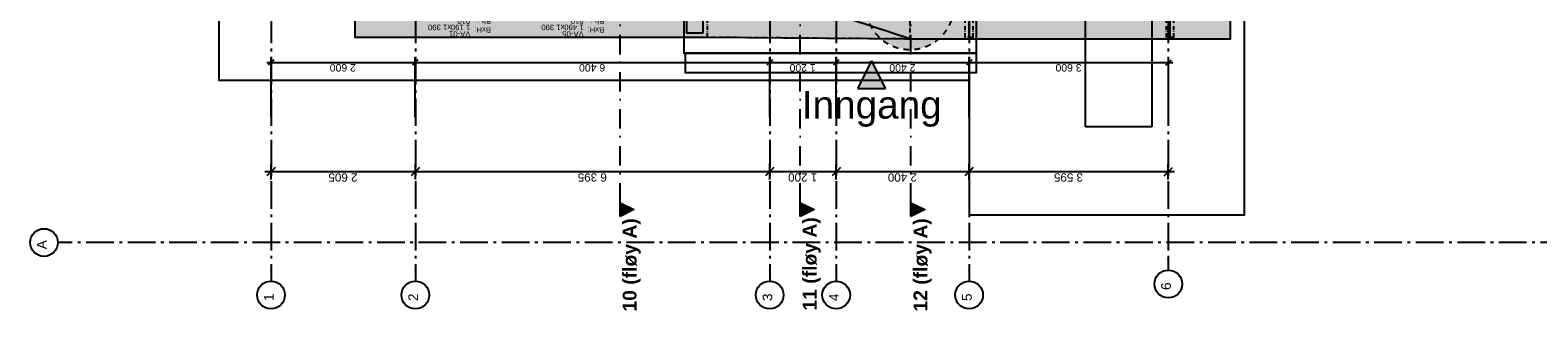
# Model space of a CAD drawing. Header units: millimetres. Extents: x -173281 to 144469, y -85977 to 83288.
# Tile 3 of 256: x -82021 to -54808, y -51094 to -46031. Entities that reach past the tile are written whole.
import ezdxf
from ezdxf.enums import TextEntityAlignment as Align

# ---------------------------------------------------------------- set-up
doc = ezdxf.new("R2010")
doc.units = ezdxf.units.MM
doc.header["$LTSCALE"] = 0.5
doc.header["$MEASUREMENT"] = 0
for name, pattern in [('Akselinje', [1500, 1000, -200, 100, -200]), ('Over snittplan', [260, 150, -50, 10, -50]), ('PLINE', [0]), ('Prikk & stiplet', [1340.555525, 705.555534, -352.777767, 0, -282.222223]), ('Stipling', [400, 200, -200])]:
    doc.linetypes.add(name, pattern=pattern)
for name, color, linetype in [('216- Direkte fundamentering(Nye konstruksjoner)', 7, 'Continuous'), ('223- Bjelker', 7, 'Continuous'), ('244- Vinduer_ dører_ foldevegger(Nye konstruksjoner)', 7, 'Continuous'), ('252- Gulv på grunn_ bunnplate(Nye konstruksjoner)', 7, 'Continuous'), ('256- Faste himlinger og overflatebehandling(Nye konstruksjoner)', 7, 'Continuous'), ('279- Annet fast inventar(Nye konstruksjoner)', 7, 'Continuous'), ('283- Ramper(Nye konstruksjoner)', 7, 'Continuous'), ('82-- Modullinjer', 7, 'Continuous'), ('832- Tekst bygning(Nye konstruksjoner)', 7, 'Continuous'), ('842-M___1_50 Målsetting bygning(Nye konstruksjoner)', 7, 'Continuous'), ('852- Snittmarkør', 7, 'Continuous'), ('852- Teknisk_symbolsk informasjon_ bygning(Nye konstruksjoner)', 7, 'Continuous'), ('tiltaksgrense', 7, 'Continuous')]:
    doc.layers.add(name, color=color, linetype=linetype)
doc.layers.add('234- Vinduer_ dører_ porter(Nye konstruksjoner)', color=7, linetype='Continuous', lineweight=0)
doc.styles.add('GENERATED_STYLE_1', font='arial.ttf')
doc.styles.add('GENERATED_STYLE_2', font='arial.ttf')
doc.linetypes.add('Tiltaksgrense', pattern='A,0,[6,A-2607.111 Plan 1. etasje1.Shx,S=4.761905,R=0,X=0,Y=0],-1200,0', length=1200)
doc.dimstyles.new('GENERATED_STYLE__2', dxfattribs={"dimtxt": 150, "dimasz": 142.5, "dimexe": 0.18, "dimexo": 0.0625, "dimgap": 0, "dimtad": 1, "dimdec": 0, "dimzin": 0, "dimdsep": 46, "dimtxsty": 'GENERATED_STYLE_1', "dimblk": 'ARROWHEAD_6', "dimblk1": 'ARROWHEAD_6', "dimblk2": 'ARROWHEAD_6', "dimcen": 0.09, "dimse1": 1, "dimse2": 1, "dimclrd": 256, "dimclre": 256, "dimclrt": 256, "dimadec": 1, "dimazin": 0, "dimtfac": 1, "dimtdec": 4, "dimtmove": 0, "dimatfit": 3, "dimfxl": 1, "dimtolj": 1, "dimtzin": 0, "dimarcsym": 0})
doc.dimstyles.new('GENERATED_STYLE__3', dxfattribs={"dimtxt": 135.000002, "dimasz": 95, "dimexe": 0.18, "dimexo": 150, "dimgap": 0, "dimtad": 1, "dimdec": 0, "dimzin": 0, "dimdsep": 46, "dimtxsty": 'GENERATED_STYLE_1', "dimblk": 'ARROWHEAD_6', "dimblk1": 'ARROWHEAD_6', "dimblk2": 'ARROWHEAD_6', "dimcen": 0.09, "dimclrd": 256, "dimclre": 256, "dimclrt": 256, "dimadec": 1, "dimazin": 0, "dimtfac": 1, "dimtdec": 4, "dimtmove": 0, "dimatfit": 3, "dimfxl": 1, "dimtolj": 1, "dimtzin": 0, "dimarcsym": 0})

# ---------------------------------------------------------------- blocks, each defined once
blk = doc.blocks.new('Vindustempel[32]', base_point=(-74268, -45012))
at = {"layer": '852- Teknisk_symbolsk informasjon_ bygning(Nye konstruksjoner)', "char_height": 100, "attachment_point": 1, "rotation": 180, "style": 'GENERATED_STYLE_1'}
for s, insert in [('\\A1;{\\pql;\\pt0,50;\\fArial|b0|i0|c0|p0;\\W1.000000;x1\xa0390\\fArial|b0|i0|c0|p0;\\W1.000000;\\A1{\\H.66x;\\S^  ;}\\fArial|b0|i0|c0|p0;\\W1.000000;\\fArial|b0|i0|c0|p0;\\W1.000000;\\A1{\\H.66x;\\S^  ;}}', (-74421, -46032)), ('\\A1;{\\pql;\\pt0,50;\\fArial|b0|i0|c0|p0;\\W1.000000;1\xa0190\\fArial|b0|i0|c0|p0;\\W1.000000;\\A1{\\H.66x;\\S^  ;}\\fArial|b0|i0|c0|p0;\\W1.000000;\\fArial|b0|i0|c0|p0;\\W1.000000;\\A1{\\H.66x;\\S^  ;}}', (-74077, -46032))]:
    blk.add_mtext(s, dxfattribs=dict(at, insert=insert))
at = {"layer": '852- Teknisk_symbolsk informasjon_ bygning(Nye konstruksjoner)', "style": 'GENERATED_STYLE_1'}
for tag, p in [('DUMMY_239', (-74077, -45426)), ('DUMMY_238', (-73704, -45426)), ('DUMMY_237', (-74077, -45606)), ('DUMMY_235', (-74077, -45763)), ('DUMMY_234', (-73704, -45740)), ('DUMMY_236', (-73704, -45583)), ('DUMMY_233', (-74832, -46055)), ('strSillValue', (-74077, -45920)), ('strUnitPrefix', (-73704, -46078)), ('strSillPrefix', (-73704, -45920))]:
    blk.add_attdef(tag, text='', height=100, rotation=180, dxfattribs=at).set_placement(p, align=Align.TOP_LEFT)
at = {"layer": '852- Teknisk_symbolsk informasjon_ bygning(Nye konstruksjoner)', "style": 'GENERATED_STYLE_2'}
blk.add_attdef('AC_WIDO_ID', text='', height=100, rotation=180, dxfattribs=at).set_placement((-74268, -46022), align=Align.BOTTOM_CENTER)
blk = doc.blocks.new('Vindu[36]')
at = {"layer": '234- Vinduer_ dører_ porter(Nye konstruksjoner)', "linetype": 'PLINE'}
for p, q in [((-73658, -45012), (-74878, -45012)), ((-74878, -45072), (-74863, -45072)), ((-73658, -45162), (-74878, -45162)), ((-74863, -45164), (-74878, -45164)), ((-74863, -45072), (-74807, -45072)), ((-74863, -45072), (-74863, -45164)), ((-74807, -45164), (-74863, -45164)), ((-74807, -45072), (-74807, -45164)), ((-74807, -45072), (-73729, -45072)), ((-73729, -45118), (-74807, -45118)), ((-73729, -45164), (-74807, -45164)), ((-73729, -45164), (-73729, -45072)), ((-73729, -45072), (-73673, -45072)), ((-73673, -45164), (-73729, -45164)), ((-73673, -45072), (-73658, -45072)), ((-73673, -45072), (-73673, -45164)), ((-73658, -45164), (-73673, -45164))]:
    blk.add_line(p, q, dxfattribs=at)
at = {"layer": '244- Vinduer_ dører_ foldevegger(Nye konstruksjoner)', "linetype": 'PLINE'}
for p, q in [((-74878, -45162), (-74885, -45162)), ((-74878, -45162), (-74885, -45162)), ((-74878, -45072), (-74878, -45012)), ((-74878, -45162), (-74878, -45072)), ((-74878, -45162), (-74878, -45072)), ((-73658, -45072), (-73658, -45012)), ((-73658, -45162), (-73658, -45072)), ((-73658, -45162), (-73658, -45072)), ((-73658, -45162), (-73651, -45162)), ((-73658, -45162), (-73651, -45162))]:
    blk.add_line(p, q, dxfattribs=at)
at = {"layer": '852- Teknisk_symbolsk informasjon_ bygning(Nye konstruksjoner)'}
ref = blk.add_blockref('Vindustempel[32]', (-74268, -45012), dxfattribs=at)
ref.add_attrib('AC_WIDO_ID', 'VA-01', dxfattribs={"color": 7, "height": 100, "rotation": 180, "style": 'GENERATED_STYLE_2'}).set_placement((-74268, -46022), align=Align.BOTTOM_CENTER)
ref.add_attrib('strUnitPrefix', 'BxH:', dxfattribs={"color": 7, "height": 100, "rotation": 180, "style": 'GENERATED_STYLE_1'}).set_placement((-73704, -46078), align=Align.TOP_LEFT)
ref.add_attrib('strSillValue', '910', dxfattribs={"color": 7, "height": 100, "rotation": 180, "style": 'GENERATED_STYLE_1'}).set_placement((-74077, -45920), align=Align.TOP_LEFT)
ref.add_attrib('strSillPrefix', 'Bh.:', dxfattribs={"color": 7, "height": 100, "rotation": 180, "style": 'GENERATED_STYLE_1'}).set_placement((-73704, -45920), align=Align.TOP_LEFT)
ref.add_attrib('DUMMY_235', '-', dxfattribs={"color": 7, "height": 100, "rotation": 180, "style": 'GENERATED_STYLE_1'}).set_placement((-74077, -45763), align=Align.TOP_LEFT)
ref.add_attrib('DUMMY_237', '-', dxfattribs={"color": 7, "height": 100, "rotation": 180, "style": 'GENERATED_STYLE_1'}).set_placement((-74077, -45606), align=Align.TOP_LEFT)
blk = doc.blocks.new('Vindustempel[33]', base_point=(-72223, -45012))
at = {"layer": '852- Teknisk_symbolsk informasjon_ bygning(Nye konstruksjoner)', "char_height": 100, "attachment_point": 1, "rotation": 180, "style": 'GENERATED_STYLE_1'}
for s, insert in [('\\A1;{\\pql;\\pt0,50;\\fArial|b0|i0|c0|p0;\\W1.000000;x1\xa0390\\fArial|b0|i0|c0|p0;\\W1.000000;\\A1{\\H.66x;\\S^  ;}\\fArial|b0|i0|c0|p0;\\W1.000000;\\fArial|b0|i0|c0|p0;\\W1.000000;\\A1{\\H.66x;\\S^  ;}}', (-72376, -46032)), ('\\A1;{\\pql;\\pt0,50;\\fArial|b0|i0|c0|p0;\\W1.000000;1\xa0490\\fArial|b0|i0|c0|p0;\\W1.000000;\\A1{\\H.66x;\\S^  ;}\\fArial|b0|i0|c0|p0;\\W1.000000;\\fArial|b0|i0|c0|p0;\\W1.000000;\\A1{\\H.66x;\\S^  ;}}', (-72032, -46032))]:
    blk.add_mtext(s, dxfattribs=dict(at, insert=insert))
at = {"layer": '852- Teknisk_symbolsk informasjon_ bygning(Nye konstruksjoner)', "style": 'GENERATED_STYLE_1'}
for tag, p in [('DUMMY_239', (-72032, -45426)), ('DUMMY_238', (-71659, -45426)), ('DUMMY_237', (-72032, -45606)), ('DUMMY_235', (-72032, -45763)), ('DUMMY_234', (-71659, -45740)), ('DUMMY_236', (-71659, -45583)), ('DUMMY_233', (-72787, -46055)), ('strSillValue', (-72032, -45920)), ('strUnitPrefix', (-71659, -46078)), ('strSillPrefix', (-71659, -45920))]:
    blk.add_attdef(tag, text='', height=100, rotation=180, dxfattribs=at).set_placement(p, align=Align.TOP_LEFT)
at = {"layer": '852- Teknisk_symbolsk informasjon_ bygning(Nye konstruksjoner)', "style": 'GENERATED_STYLE_2'}
blk.add_attdef('AC_WIDO_ID', text='', height=100, rotation=180, dxfattribs=at).set_placement((-72223, -46022), align=Align.BOTTOM_CENTER)
blk = doc.blocks.new('Vindu to-fags[37]')
at = {"layer": '234- Vinduer_ dører_ porter(Nye konstruksjoner)', "linetype": 'PLINE'}
for p, q in [((-71463, -45012), (-72983, -45012)), ((-72983, -45072), (-72968, -45072)), ((-71463, -45162), (-72983, -45162)), ((-72968, -45164), (-72983, -45164)), ((-72968, -45072), (-72886, -45072)), ((-72968, -45072), (-72968, -45164)), ((-72886, -45164), (-72968, -45164)), ((-72886, -45072), (-72886, -45164)), ((-72886, -45072), (-72432, -45072)), ((-72432, -45118), (-72886, -45118)), ((-72432, -45164), (-72886, -45164)), ((-72432, -45164), (-72432, -45072)), ((-72432, -45072), (-72378, -45072)), ((-72378, -45164), (-72432, -45164)), ((-72378, -45072), (-72350, -45072)), ((-72350, -45164), (-72378, -45164)), ((-72350, -45072), (-72350, -45164)), ((-72350, -45072), (-71534, -45072)), ((-71534, -45118), (-72350, -45118)), ((-71534, -45164), (-72350, -45164)), ((-71534, -45164), (-71534, -45072)), ((-71534, -45072), (-71478, -45072)), ((-71478, -45164), (-71534, -45164)), ((-71478, -45072), (-71463, -45072)), ((-71478, -45072), (-71478, -45164)), ((-71463, -45164), (-71478, -45164))]:
    blk.add_line(p, q, dxfattribs=at)
at = {"layer": '244- Vinduer_ dører_ foldevegger(Nye konstruksjoner)', "linetype": 'PLINE'}
for p, q in [((-72983, -45162), (-72990, -45162)), ((-72983, -45162), (-72990, -45162)), ((-72983, -45072), (-72983, -45012)), ((-72983, -45162), (-72983, -45072)), ((-72983, -45162), (-72983, -45072)), ((-71463, -45072), (-71463, -45012)), ((-71463, -45162), (-71463, -45072)), ((-71463, -45162), (-71463, -45072)), ((-71463, -45162), (-71456, -45162)), ((-71463, -45162), (-71456, -45162))]:
    blk.add_line(p, q, dxfattribs=at)
at = {"layer": '852- Teknisk_symbolsk informasjon_ bygning(Nye konstruksjoner)'}
ref = blk.add_blockref('Vindustempel[33]', (-72223, -45012), dxfattribs=at)
ref.add_attrib('AC_WIDO_ID', 'VA-05', dxfattribs={"color": 7, "height": 100, "rotation": 180, "style": 'GENERATED_STYLE_2'}).set_placement((-72223, -46022), align=Align.BOTTOM_CENTER)
ref.add_attrib('strUnitPrefix', 'BxH:', dxfattribs={"color": 7, "height": 100, "rotation": 180, "style": 'GENERATED_STYLE_1'}).set_placement((-71659, -46078), align=Align.TOP_LEFT)
ref.add_attrib('strSillValue', '910', dxfattribs={"color": 7, "height": 100, "rotation": 180, "style": 'GENERATED_STYLE_1'}).set_placement((-72032, -45920), align=Align.TOP_LEFT)
ref.add_attrib('strSillPrefix', 'Bh.:', dxfattribs={"color": 7, "height": 100, "rotation": 180, "style": 'GENERATED_STYLE_1'}).set_placement((-71659, -45920), align=Align.TOP_LEFT)
ref.add_attrib('DUMMY_235', '-', dxfattribs={"color": 7, "height": 100, "rotation": 180, "style": 'GENERATED_STYLE_1'}).set_placement((-72032, -45763), align=Align.TOP_LEFT)
ref.add_attrib('DUMMY_237', '-', dxfattribs={"color": 7, "height": 100, "rotation": 180, "style": 'GENERATED_STYLE_1'}).set_placement((-72032, -45606), align=Align.TOP_LEFT)
blk = doc.blocks.new('Standard grid marker[179]', base_point=(-77673, 26434))
at = {"layer": '82-- Modullinjer', "linetype": 'Akselinje'}
for p, q in [((-77673, 26234), (-77673, -50374)), ((-77673, -50374), (-77673, -50574))]:
    blk.add_line(p, q, dxfattribs=at)
at = {"layer": '82-- Modullinjer', "linetype": 'PLINE'}
blk.add_circle((-77673, -50824), 250, dxfattribs=at)
at = {"layer": '82-- Modullinjer', "linetype": 'Akselinje'}
blk.add_point((-77673, -50374), dxfattribs=at)
blk.add_point((-77673, -50374), dxfattribs=at)
at = {"layer": '82-- Modullinjer', "style": 'GENERATED_STYLE_2'}
for tag, p in [('AC_MarkerText_1_0', (-77801, 26644)), ('AC_MarkerText_1_1', (-77801, -50864))]:
    blk.add_attdef(tag, text='', height=175, rotation=90, dxfattribs=at).set_placement(p, align=Align.TOP_CENTER)
blk = doc.blocks.new('Standard grid marker[180]', base_point=(-61478, 26434))
at = {"layer": '82-- Modullinjer', "linetype": 'Akselinje'}
for p, q in [((-61478, 26234), (-61478, -50174)), ((-61478, -50174), (-61478, -50374))]:
    blk.add_line(p, q, dxfattribs=at)
at = {"layer": '82-- Modullinjer', "linetype": 'PLINE'}
blk.add_circle((-61478, -50624), 250, dxfattribs=at)
at = {"layer": '82-- Modullinjer', "linetype": 'Akselinje'}
blk.add_point((-61478, -50174), dxfattribs=at)
blk.add_point((-61478, -50174), dxfattribs=at)
at = {"layer": '82-- Modullinjer', "style": 'GENERATED_STYLE_2'}
for tag, p in [('AC_MarkerText_1_0', (-61606, 26644)), ('AC_MarkerText_1_1', (-61606, -50664))]:
    blk.add_attdef(tag, text='', height=175, rotation=90, dxfattribs=at).set_placement(p, align=Align.TOP_CENTER)
blk = doc.blocks.new('Inngangssymbol[211]', base_point=(-67081, -47088))
at = {"layer": '832- Tekst bygning(Nye konstruksjoner)', "linetype": 'Continuous'}
blk.add_hatch(color=256, dxfattribs=at).paths.add_polyline_path([(-67081, -47088), (-66581, -47088), (-66831, -46588)])
at = {"layer": '832- Tekst bygning(Nye konstruksjoner)', "linetype": 'PLINE'}
for p, q in [((-67081, -47088), (-66831, -46588)), ((-66581, -47088), (-66831, -46588)), ((-67081, -47088), (-66581, -47088))]:
    blk.add_line(p, q, dxfattribs=at)
at = {"layer": '832- Tekst bygning(Nye konstruksjoner)', "style": 'GENERATED_STYLE_1'}
blk.add_attdef('txt', text='', height=500, dxfattribs=at).set_placement((-66831, -47381), align=Align.MIDDLE_CENTER)
blk = doc.blocks.new('Skilt handikap[254]', base_point=(-65343, -46382))
at = {"layer": '279- Annet fast inventar(Nye konstruksjoner)', "linetype": 'Continuous'}
blk.add_hatch(color=256, dxfattribs=at).paths.add_polyline_path([(-66143, -44782, 1), (-66143, -46382, 1)])
at = {"layer": '279- Annet fast inventar(Nye konstruksjoner)', "linetype": 'Stipling', "flags": 128}
blk.add_lwpolyline([(-66143, -44782, 1), (-66143, -46382, 1)], format="xyb", close=True, dxfattribs=at)
blk = doc.blocks.new('Standard grid marker[266]', base_point=(-75068, 26434))
at = {"layer": '82-- Modullinjer', "linetype": 'Akselinje'}
for p, q in [((-75068, 26234), (-75068, -50374)), ((-75068, -50374), (-75068, -50574))]:
    blk.add_line(p, q, dxfattribs=at)
at = {"layer": '82-- Modullinjer', "linetype": 'PLINE'}
blk.add_circle((-75068, -50824), 250, dxfattribs=at)
at = {"layer": '82-- Modullinjer', "linetype": 'Akselinje'}
blk.add_point((-75068, -50374), dxfattribs=at)
blk.add_point((-75068, -50374), dxfattribs=at)
at = {"layer": '82-- Modullinjer', "style": 'GENERATED_STYLE_2'}
for tag, p in [('AC_MarkerText_1_0', (-75196, 26644)), ('AC_MarkerText_1_1', (-75196, -50864))]:
    blk.add_attdef(tag, text='', height=175, rotation=90, dxfattribs=at).set_placement(p, align=Align.TOP_CENTER)
blk = doc.blocks.new('Standard grid marker[267]', base_point=(-68673, 26434))
at = {"layer": '82-- Modullinjer', "linetype": 'Akselinje'}
for p, q in [((-68673, 26234), (-68673, -50374)), ((-68673, -50374), (-68673, -50574))]:
    blk.add_line(p, q, dxfattribs=at)
at = {"layer": '82-- Modullinjer', "linetype": 'PLINE'}
blk.add_circle((-68673, -50824), 250, dxfattribs=at)
at = {"layer": '82-- Modullinjer', "linetype": 'Akselinje'}
blk.add_point((-68673, -50374), dxfattribs=at)
blk.add_point((-68673, -50374), dxfattribs=at)
at = {"layer": '82-- Modullinjer', "style": 'GENERATED_STYLE_2'}
for tag, p in [('AC_MarkerText_1_0', (-68801, 26644)), ('AC_MarkerText_1_1', (-68801, -50864))]:
    blk.add_attdef(tag, text='', height=175, rotation=90, dxfattribs=at).set_placement(p, align=Align.TOP_CENTER)
blk = doc.blocks.new('Standard grid marker[268]', base_point=(-67473, 26434))
at = {"layer": '82-- Modullinjer', "linetype": 'Akselinje'}
for p, q in [((-67473, 26234), (-67473, -50374)), ((-67473, -50374), (-67473, -50574))]:
    blk.add_line(p, q, dxfattribs=at)
at = {"layer": '82-- Modullinjer', "linetype": 'PLINE'}
blk.add_circle((-67473, -50824), 250, dxfattribs=at)
at = {"layer": '82-- Modullinjer', "linetype": 'Akselinje'}
blk.add_point((-67473, -50374), dxfattribs=at)
blk.add_point((-67473, -50374), dxfattribs=at)
at = {"layer": '82-- Modullinjer', "style": 'GENERATED_STYLE_2'}
for tag, p in [('AC_MarkerText_1_0', (-67601, 26644)), ('AC_MarkerText_1_1', (-67601, -50864))]:
    blk.add_attdef(tag, text='', height=175, rotation=90, dxfattribs=at).set_placement(p, align=Align.TOP_CENTER)
blk = doc.blocks.new('Standard grid marker[269]', base_point=(-65073, 26434))
at = {"layer": '82-- Modullinjer', "linetype": 'Akselinje'}
for p, q in [((-65073, 26234), (-65073, -50374)), ((-65073, -50374), (-65073, -50574))]:
    blk.add_line(p, q, dxfattribs=at)
at = {"layer": '82-- Modullinjer', "linetype": 'PLINE'}
blk.add_circle((-65073, -50824), 250, dxfattribs=at)
at = {"layer": '82-- Modullinjer', "linetype": 'Akselinje'}
blk.add_point((-65073, -50374), dxfattribs=at)
blk.add_point((-65073, -50374), dxfattribs=at)
at = {"layer": '82-- Modullinjer', "style": 'GENERATED_STYLE_2'}
for tag, p in [('AC_MarkerText_1_0', (-65201, 26644)), ('AC_MarkerText_1_1', (-65201, -50864))]:
    blk.add_attdef(tag, text='', height=175, rotation=90, dxfattribs=at).set_placement(p, align=Align.TOP_CENTER)
blk = doc.blocks.new('Standard grid marker[271]', base_point=(20939, -49874))
at = {"layer": '82-- Modullinjer', "linetype": 'Akselinje'}
for p, q in [((-81321, -49874), (-81521, -49874)), ((20739, -49874), (-81321, -49874))]:
    blk.add_line(p, q, dxfattribs=at)
at = {"layer": '82-- Modullinjer', "linetype": 'PLINE'}
blk.add_circle((-81771, -49874), 250, dxfattribs=at)
at = {"layer": '82-- Modullinjer', "linetype": 'Akselinje'}
blk.add_point((-81321, -49874), dxfattribs=at)
blk.add_point((-81321, -49874), dxfattribs=at)
at = {"layer": '82-- Modullinjer', "style": 'GENERATED_STYLE_2'}
for tag, p in [('AC_MarkerText_1_1', (-81899, -49914)), ('AC_MarkerText_1_0', (21062, -49914))]:
    blk.add_attdef(tag, text='', height=175, rotation=90, dxfattribs=at).set_placement(p, align=Align.TOP_CENTER)
blk = doc.blocks.new('*D1449')
at = {"layer": '842-M___1_50 Målsetting bygning(Nye konstruksjoner)', "linetype": 'PLINE'}
for p, q in [((-77673, -47609), (-77673, -46523)), ((-75073, -47609), (-75073, -46523)), ((-77748, -46617), (-77673, -46617)), ((-77623, -46567), (-77723, -46667)), ((-77673, -46617), (-75073, -46617)), ((-75023, -46567), (-75123, -46667))]:
    blk.add_line(p, q, dxfattribs=at)
at = {"layer": '842-M___1_50 Målsetting bygning(Nye konstruksjoner)', "insert": (-76142, -46644), "char_height": 135, "attachment_point": 7, "rotation": 180, "style": 'GENERATED_STYLE_1'}
blk.add_mtext('\\A1;{\\pql;\\fArial|b0|i0|c0|p0;\\W1.000000;2\xa0600}', dxfattribs=at)
blk = doc.blocks.new('ARROWHEAD_6')
at = {"linetype": 'Continuous'}
for p, q in [((0, 0), (-1, 0)), ((-0.5, -0.5), (0.5, 0.5))]:
    blk.add_line(p, q, dxfattribs=at)
blk = doc.blocks.new('*D1450')
at = {"layer": '842-M___1_50 Målsetting bygning(Nye konstruksjoner)', "linetype": 'PLINE'}
for p, q in [((-75073, -47609), (-75073, -46523)), ((-68673, -47609), (-68673, -46523)), ((-75023, -46567), (-75123, -46667)), ((-75073, -46617), (-68673, -46617)), ((-68623, -46567), (-68723, -46667))]:
    blk.add_line(p, q, dxfattribs=at)
at = {"layer": '842-M___1_50 Målsetting bygning(Nye konstruksjoner)', "insert": (-71642, -46644), "char_height": 135, "attachment_point": 7, "rotation": 180, "style": 'GENERATED_STYLE_1'}
blk.add_mtext('\\A1;{\\pql;\\fArial|b0|i0|c0|p0;\\W1.000000;6\xa0400}', dxfattribs=at)
blk = doc.blocks.new('*D1451')
at = {"layer": '842-M___1_50 Målsetting bygning(Nye konstruksjoner)', "linetype": 'PLINE'}
for p, q in [((-68673, -47609), (-68673, -46523)), ((-67473, -47609), (-67473, -46523)), ((-68623, -46567), (-68723, -46667)), ((-68673, -46617), (-67473, -46617)), ((-67423, -46567), (-67523, -46667))]:
    blk.add_line(p, q, dxfattribs=at)
at = {"layer": '842-M___1_50 Målsetting bygning(Nye konstruksjoner)', "insert": (-67842, -46644), "char_height": 135, "attachment_point": 7, "rotation": 180, "style": 'GENERATED_STYLE_1'}
blk.add_mtext('\\A1;{\\pql;\\fArial|b0|i0|c0|p0;\\W1.000000;1\xa0200}', dxfattribs=at)
blk = doc.blocks.new('*D1452')
at = {"layer": '842-M___1_50 Målsetting bygning(Nye konstruksjoner)', "linetype": 'PLINE'}
for p, q in [((-67473, -47609), (-67473, -46523)), ((-65073, -47609), (-65073, -46523)), ((-67423, -46567), (-67523, -46667)), ((-67473, -46617), (-65073, -46617)), ((-65023, -46567), (-65123, -46667))]:
    blk.add_line(p, q, dxfattribs=at)
at = {"layer": '842-M___1_50 Målsetting bygning(Nye konstruksjoner)', "insert": (-66042, -46644), "char_height": 135, "attachment_point": 7, "rotation": 180, "style": 'GENERATED_STYLE_1'}
blk.add_mtext('\\A1;{\\pql;\\fArial|b0|i0|c0|p0;\\W1.000000;2\xa0400}', dxfattribs=at)
blk = doc.blocks.new('*D1453')
at = {"layer": '842-M___1_50 Målsetting bygning(Nye konstruksjoner)', "linetype": 'PLINE'}
for p, q in [((-65073, -47609), (-65073, -46523)), ((-61473, -47609), (-61473, -46523)), ((-65023, -46567), (-65123, -46667)), ((-65073, -46617), (-61473, -46617)), ((-61523, -46667), (-61423, -46567)), ((-61473, -46617), (-61398, -46617))]:
    blk.add_line(p, q, dxfattribs=at)
at = {"layer": '842-M___1_50 Målsetting bygning(Nye konstruksjoner)', "insert": (-63042, -46644), "char_height": 135, "attachment_point": 7, "rotation": 180, "style": 'GENERATED_STYLE_1'}
blk.add_mtext('\\A1;{\\pql;\\fArial|b0|i0|c0|p0;\\W1.000000;3\xa0600}', dxfattribs=at)
blk = doc.blocks.new('*D1465')
at = {"layer": '842-M___1_50 Målsetting bygning(Nye konstruksjoner)', "linetype": 'PLINE'}
for p, q in [((-77786, -48590), (-77673, -48590)), ((-77598, -48515), (-77748, -48665)), ((-77673, -48731), (-77673, -48450)), ((-77673, -48590), (-75068, -48590)), ((-74993, -48515), (-75143, -48665)), ((-75068, -48731), (-75068, -48450))]:
    blk.add_line(p, q, dxfattribs=at)
at = {"layer": '842-M___1_50 Målsetting bygning(Nye konstruksjoner)', "insert": (-76113, -48620), "char_height": 150, "attachment_point": 7, "rotation": 180, "style": 'GENERATED_STYLE_1'}
blk.add_mtext('\\A1;{\\pql;\\fArial|b0|i0|c0|p0;\\W1.000000;2\xa0605}', dxfattribs=at)
blk = doc.blocks.new('*D1466')
at = {"layer": '842-M___1_50 Målsetting bygning(Nye konstruksjoner)', "linetype": 'PLINE'}
for p, q in [((-74993, -48515), (-75143, -48665)), ((-75068, -48731), (-75068, -48450)), ((-75068, -48590), (-68673, -48590)), ((-68598, -48515), (-68748, -48665)), ((-68673, -48731), (-68673, -48450))]:
    blk.add_line(p, q, dxfattribs=at)
at = {"layer": '842-M___1_50 Målsetting bygning(Nye konstruksjoner)', "insert": (-71613, -48620), "char_height": 150, "attachment_point": 7, "rotation": 180, "style": 'GENERATED_STYLE_1'}
blk.add_mtext('\\A1;{\\pql;\\fArial|b0|i0|c0|p0;\\W1.000000;6\xa0395}', dxfattribs=at)
blk = doc.blocks.new('*D1467')
at = {"layer": '842-M___1_50 Målsetting bygning(Nye konstruksjoner)', "linetype": 'PLINE'}
for p, q in [((-68598, -48515), (-68748, -48665)), ((-68673, -48731), (-68673, -48450)), ((-68673, -48590), (-67473, -48590)), ((-67398, -48515), (-67548, -48665)), ((-67473, -48731), (-67473, -48450))]:
    blk.add_line(p, q, dxfattribs=at)
at = {"layer": '842-M___1_50 Målsetting bygning(Nye konstruksjoner)', "insert": (-67816, -48620), "char_height": 150, "attachment_point": 7, "rotation": 180, "style": 'GENERATED_STYLE_1'}
blk.add_mtext('\\A1;{\\pql;\\fArial|b0|i0|c0|p0;\\W1.000000;1\xa0200}', dxfattribs=at)
blk = doc.blocks.new('*D1468')
at = {"layer": '842-M___1_50 Målsetting bygning(Nye konstruksjoner)', "linetype": 'PLINE'}
for p, q in [((-67398, -48515), (-67548, -48665)), ((-67473, -48731), (-67473, -48450)), ((-67473, -48590), (-65073, -48590)), ((-64998, -48515), (-65148, -48665)), ((-65073, -48731), (-65073, -48450))]:
    blk.add_line(p, q, dxfattribs=at)
at = {"layer": '842-M___1_50 Målsetting bygning(Nye konstruksjoner)', "insert": (-66016, -48620), "char_height": 150, "attachment_point": 7, "rotation": 180, "style": 'GENERATED_STYLE_1'}
blk.add_mtext('\\A1;{\\pql;\\fArial|b0|i0|c0|p0;\\W1.000000;2\xa0400}', dxfattribs=at)
blk = doc.blocks.new('*D1469')
at = {"layer": '842-M___1_50 Målsetting bygning(Nye konstruksjoner)', "linetype": 'PLINE'}
for p, q in [((-64998, -48515), (-65148, -48665)), ((-65073, -48731), (-65073, -48450)), ((-65073, -48590), (-61478, -48590)), ((-61553, -48665), (-61403, -48515)), ((-61478, -48731), (-61478, -48450)), ((-61478, -48590), (-61366, -48590))]:
    blk.add_line(p, q, dxfattribs=at)
at = {"layer": '842-M___1_50 Målsetting bygning(Nye konstruksjoner)', "insert": (-63018, -48620), "char_height": 150, "attachment_point": 7, "rotation": 180, "style": 'GENERATED_STYLE_1'}
blk.add_mtext('\\A1;{\\pql;\\fArial|b0|i0|c0|p0;\\W1.000000;3\xa0595}', dxfattribs=at)

msp = doc.modelspace()

# ---------------------------------------------------------------- hatches: boundary and pattern name
at = {"layer": '256- Faste himlinger og overflatebehandling(Nye konstruksjoner)', "linetype": 'Continuous'}
msp.add_hatch(color=256, dxfattribs=at).paths.add_polyline_path([(-77573.2, -45166.9), (-76163.2, -45166.9), (-76163.2, -46156.9), (-69793.2, -46156.9), (-66143.2, -46186.9), (-60353.2, -46186.9), (-60353.2, -43186.9), (-59123.2, -43186.9), (-59123.2, -36146.9), (-60353.2, -36146.9), (-60353.2, -12056.9), (-61323.2, -12056.9), (-61323.2, -14921.9), (-61193.2, -14921.9), (-61193.2, -15296.9), (-61378.2, -15296.9), (-61378.2, -25536.9), (-61193.2, -25536.9), (-61193.2, -25911.9), (-61323.2, -25911.9), (-61323.2, -37221.9), (-60173.2, -37221.9), (-60173.2, -42061.9), (-61323.2, -42061.9), (-61323.2, -43961.9), (-70863.2, -43961.9), (-70863.2, -45161.9), (-75178.2, -45161.9), (-75178.2, -43961.9), (-76398.2, -43961.9), (-76398.2, -44096.9), (-76683.2, -44096.9), (-76683.2, -39207.9), (-77573.2, -39207.9)])
at = {"layer": '852- Snittmarkør', "linetype": 'Continuous'}
for points in [[(-71373.2, -49403.9), (-71123.2, -49278.9), (-71373.2, -49153.9)], [(-68123.2, -49403.9), (-67873.2, -49278.9), (-68123.2, -49153.9)], [(-66123.2, -49403.9), (-65873.2, -49278.9), (-66123.2, -49153.9)]]:
    msp.add_hatch(color=256, dxfattribs=at).paths.add_polyline_path(points)

# ---------------------------------------------------------------- linework, layer by layer
at = {"layer": '216- Direkte fundamentering(Nye konstruksjoner)', "linetype": 'PLINE', "flags": 128}
msp.add_lwpolyline([(-69873.2, -46081.9), (-69873.2, -45781.9), (-70173.2, -45781.9), (-70173.2, -46081.9)], close=True, dxfattribs=at)
at = {"layer": '223- Bjelker', "linetype": 'Over snittplan'}
for p, q in [((-65143.2, -46161.9), (-65143.2, -43911.9)), ((-65003.2, -46161.9), (-65003.2, -43911.9)), ((-61508.2, -46161.9), (-61508.2, -43961.9)), ((-61378.2, -46161.9), (-61378.2, -43961.9)), ((-65003.2, -46161.9), (-65143.2, -46161.9)), ((-61378.2, -46161.9), (-61508.2, -46161.9))]:
    msp.add_line(p, q, dxfattribs=at)
at = {"layer": '223- Bjelker', "linetype": 'Prikk & stiplet'}
for p, q in [((-65073.2, -46161.9), (-65073.2, -43911.9)), ((-61443.2, -46161.9), (-61443.2, -43961.9))]:
    msp.add_line(p, q, dxfattribs=at)
at = {"layer": '252- Gulv på grunn_ bunnplate(Nye konstruksjoner)', "linetype": 'PLINE', "flags": 128}
for points in [[(-67488.2, -44011.9), (-68518.2, -44011.9), (-68518.2, -44146.9), (-70223.2, -44146.9), (-70223.2, -46446.9), (-64938.2, -46446.9), (-64938.2, -44011.9), (-65838.2, -44011.9), (-65838.2, -45161.9), (-67488.2, -45161.9)], [(-64938.2, -46446.9), (-70197.5, -46446.9), (-70197.5, -46796.9), (-64938.2, -46796.9)]]:
    msp.add_lwpolyline(points, close=True, dxfattribs=at)
at = {"layer": '256- Faste himlinger og overflatebehandling(Nye konstruksjoner)', "linetype": 'PLINE'}
msp.add_line((-66143.2, -46186.9), (-69793.2, -44979.6), dxfattribs=at)
at = {"layer": '256- Faste himlinger og overflatebehandling(Nye konstruksjoner)', "linetype": 'Over snittplan', "flags": 128}
msp.add_lwpolyline([(-77573.2, -45166.9), (-76163.2, -45166.9), (-76163.2, -46156.9), (-69793.2, -46156.9), (-66143.2, -46186.9), (-60353.2, -46186.9), (-60353.2, -43186.9), (-59123.2, -43186.9), (-59123.2, -36146.9), (-60353.2, -36146.9), (-60353.2, -12056.9), (-61323.2, -12056.9), (-61323.2, -14921.9), (-61193.2, -14921.9), (-61193.2, -15296.9), (-61378.2, -15296.9), (-61378.2, -25536.9), (-61193.2, -25536.9), (-61193.2, -25911.9), (-61323.2, -25911.9), (-61323.2, -37221.9), (-60173.2, -37221.9), (-60173.2, -42061.9), (-61323.2, -42061.9), (-61323.2, -43961.9), (-70863.2, -43961.9), (-70863.2, -45161.9), (-75178.2, -45161.9), (-75178.2, -43961.9), (-76398.2, -43961.9), (-76398.2, -44096.9), (-76683.2, -44096.9), (-76683.2, -39207.9), (-77573.2, -39207.9)], close=True, dxfattribs=at)
at = {"layer": '256- Faste himlinger og overflatebehandling(Nye konstruksjoner)', "linetype": 'PLINE', "flags": 128}
msp.add_lwpolyline([(-77573.2, -45166.9), (-76163.2, -45166.9), (-76163.2, -46156.9), (-69793.2, -46156.9), (-66143.2, -46186.9), (-60353.2, -46186.9), (-60353.2, -43186.9), (-59123.2, -43186.9), (-59123.2, -36146.9), (-60353.2, -36146.9), (-60353.2, -12056.9), (-61323.2, -12056.9), (-61323.2, -14921.9), (-61193.2, -14921.9), (-61193.2, -15296.9), (-61378.2, -15296.9), (-61378.2, -25536.9), (-61193.2, -25536.9), (-61193.2, -25911.9), (-61323.2, -25911.9), (-61323.2, -37221.9), (-60173.2, -37221.9), (-60173.2, -42061.9), (-61323.2, -42061.9), (-61323.2, -43961.9), (-70863.2, -43961.9), (-70863.2, -45161.9), (-75178.2, -45161.9), (-75178.2, -43961.9), (-76398.2, -43961.9), (-76398.2, -44096.9), (-76683.2, -44096.9), (-76683.2, -39207.9), (-77573.2, -39207.9)], close=True, dxfattribs=at)
at = {"layer": '256- Faste himlinger og overflatebehandling(Nye konstruksjoner)', "linetype": 'Over snittplan', "flags": 128}
msp.add_lwpolyline([(-69793.2, -46156.9), (-69793.2, -44979.6), (-66143.2, -44979.6), (-66143.2, -46186.9)], dxfattribs=at)
at = {"layer": '283- Ramper(Nye konstruksjoner)', "linetype": 'PLINE', "flags": 128}
for points in [[(-62973.2, -47780.8), (-62973.2, -45811.9)], [(-61773.1, -45811.9), (-61773.1, -47780.8)], [(-61773.1, -47780.8), (-62973.2, -47780.8)]]:
    msp.add_lwpolyline(points, dxfattribs=at)
at = {"layer": '852- Snittmarkør', "linetype": 'Prikk & stiplet'}
for p, q in [((-71373.2, -49153.9), (-71373.2, 6068)), ((-68123.2, -49153.9), (-68123.2, 6068)), ((-66123.2, -49153.9), (-66123.2, 6068))]:
    msp.add_line(p, q, dxfattribs=at)
at = {"layer": '852- Snittmarkør', "linetype": 'PLINE', "flags": 128}
for points in [[(-71373.2, -49403.9), (-71373.2, -49153.9), (-71123.2, -49278.9)], [(-68123.2, -49403.9), (-68123.2, -49153.9), (-67873.2, -49278.9)], [(-66123.2, -49403.9), (-66123.2, -49153.9), (-65873.2, -49278.9)]]:
    msp.add_lwpolyline(points, close=True, dxfattribs=at)
at = {"layer": 'tiltaksgrense', "linetype": 'Tiltaksgrense', "flags": 128}
msp.add_lwpolyline([(-55178.2, 5360.6), (-61363.2, 5360.6), (-61363.2, 4883.1), (-69171.4, 4883.1), (-69171.4, 5683.1), (-73578.2, 5683.1), (-73578.2, 6183.1), (-74668.2, 6183.1), (-74668.2, 5683.1), (-76568.2, 5683.1), (-76568.2, -11539.4), (-78159.8, -11539.4), (-78159.8, -15016.9), (-80827.2, -15016.9), (-80827.2, -20056.9), (-78159.8, -20056.9), (-78159.8, -23456.9), (-79618.2, -23456.9), (-79618.2, -25816.9), (-78459.8, -25816.9), (-78459.8, -28216.9), (-79618.2, -28216.9), (-79618.2, -30776.9), (-78618.2, -30776.9), (-78618.2, -46935.2), (-65073.2, -46935.2), (-65073.2, -49374.4), (-60100.5, -49374.4), (-60100.5, -43594.5), (-58646.7, -43594.5), (-58646.7, -35840.5), (-59912.9, -35840.5), (-59912.9, -25512.6), (-59928.6, -25512.6), (-59928.6, -1216.9), (-55178.2, -1216.9)], close=True, dxfattribs=at)

# ---------------------------------------------------------------- block references
at = {"layer": '244- Vinduer_ dører_ foldevegger(Nye konstruksjoner)', "linetype": 'PLINE'}
for name in ['Vindu[36]', 'Vindu to-fags[37]']:
    msp.add_blockref(name, (0, 0), dxfattribs=at)
at = {"layer": '279- Annet fast inventar(Nye konstruksjoner)', "linetype": 'PLINE'}
msp.add_blockref('Skilt handikap[254]', (-65343.2, -46382.3), dxfattribs=at)
at = {"layer": '82-- Modullinjer', "linetype": 'PLINE'}
ref = msp.add_blockref('Standard grid marker[179]', (-77673.2, 26434.4), dxfattribs=at)
ref.add_attrib('AC_MarkerText_1_1', '1', dxfattribs={"color": 7, "height": 175, "rotation": 90, "style": 'GENERATED_STYLE_2'}).set_placement((-77800.7, -50864.4), align=Align.TOP_CENTER)
ref = msp.add_blockref('Standard grid marker[266]', (-75068.2, 26434.4), dxfattribs=at)
ref.add_attrib('AC_MarkerText_1_1', '2', dxfattribs={"color": 7, "height": 175, "rotation": 90, "style": 'GENERATED_STYLE_2'}).set_placement((-75195.7, -50864.4), align=Align.TOP_CENTER)
ref = msp.add_blockref('Standard grid marker[267]', (-68673.2, 26434.4), dxfattribs=at)
ref.add_attrib('AC_MarkerText_1_1', '3', dxfattribs={"color": 7, "height": 175, "rotation": 90, "style": 'GENERATED_STYLE_2'}).set_placement((-68800.7, -50864.4), align=Align.TOP_CENTER)
ref = msp.add_blockref('Standard grid marker[268]', (-67473.2, 26434.4), dxfattribs=at)
ref.add_attrib('AC_MarkerText_1_1', '4', dxfattribs={"color": 7, "height": 175, "rotation": 90, "style": 'GENERATED_STYLE_2'}).set_placement((-67600.7, -50864.4), align=Align.TOP_CENTER)
ref = msp.add_blockref('Standard grid marker[269]', (-65073.2, 26434.4), dxfattribs=at)
ref.add_attrib('AC_MarkerText_1_1', '5', dxfattribs={"color": 7, "height": 175, "rotation": 90, "style": 'GENERATED_STYLE_2'}).set_placement((-65200.7, -50864.4), align=Align.TOP_CENTER)
ref = msp.add_blockref('Standard grid marker[180]', (-61478.2, 26434.4), dxfattribs=at)
ref.add_attrib('AC_MarkerText_1_1', '6', dxfattribs={"color": 7, "height": 175, "rotation": 90, "style": 'GENERATED_STYLE_2'}).set_placement((-61605.7, -50664.4), align=Align.TOP_CENTER)
ref = msp.add_blockref('Standard grid marker[271]', (20939.5, -49874.4), dxfattribs=at)
ref.add_attrib('AC_MarkerText_1_1', 'A', dxfattribs={"color": 7, "height": 175, "rotation": 90, "style": 'GENERATED_STYLE_2'}).set_placement((-81898.8, -49914.4), align=Align.TOP_CENTER)
at = {"layer": '832- Tekst bygning(Nye konstruksjoner)', "linetype": 'PLINE'}
ref = msp.add_blockref('Inngangssymbol[211]', (-67080.6, -47087.8), dxfattribs=at)
ref.add_attrib('txt', 'Inngang', dxfattribs={"color": 7, "height": 500, "style": 'GENERATED_STYLE_1'}).set_placement((-66830.6, -47381.4), align=Align.MIDDLE_CENTER)

# ---------------------------------------------------------------- texts
at = {"layer": '852- Snittmarkør', "char_height": 250, "attachment_point": 7, "rotation": 90, "style": 'GENERATED_STYLE_2'}
for s, insert in [('\\A1;{\\pql;\\pt0;\\fArial|b1|i0|c0|p0;\\W1.000000;10 (fløy A)}', (-71001, -51123.6)), ('\\A1;{\\pql;\\pt0;\\fArial|b1|i0|c0|p0;\\W1.000000;11 (fløy A)}', (-67751, -51104.7)), ('\\A1;{\\pql;\\pt0;\\fArial|b1|i0|c0|p0;\\W1.000000;12 (fløy A)}', (-65751, -51123.6))]:
    msp.add_mtext(s, dxfattribs=dict(at, insert=insert))

# ---------------------------------------------------------------- dimensions: what is measured, and where the dimension line sits
at = {"layer": '842-M___1_50 Målsetting bygning(Nye konstruksjoner)', "linetype": 'Continuous'}
for base, p1, p2, dimstyle, picture, middle in [((-75073.2, -46616.9), (-77673.2, -47616.9), (-75073.2, -47616.9), 'GENERATED_STYLE__3', '*D1449', (-76373.1, -46711.4)), ((-68673.2, -46616.9), (-75073.2, -47616.9), (-68673.2, -47616.9), 'GENERATED_STYLE__3', '*D1450', (-71873.1, -46711.4)), ((-67473.2, -46616.9), (-68673.2, -47616.9), (-67473.2, -47616.9), 'GENERATED_STYLE__3', '*D1451', (-68073.1, -46711.4)), ((-65073.2, -46616.9), (-67473.2, -47616.9), (-65073.2, -47616.9), 'GENERATED_STYLE__3', '*D1452', (-66273.1, -46711.4)), ((-61473.2, -46616.9), (-65073.2, -47616.9), (-61473.2, -47616.9), 'GENERATED_STYLE__3', '*D1453', (-63273.1, -46711.4)), ((-75068.2, -48590.3), (-77673.2, -50824.4), (-75068.2, -50824.4), 'GENERATED_STYLE__2', '*D1465', (-76370.6, -48695.3)), ((-68673.2, -48590.3), (-75068.2, -50824.4), (-68673.2, -50824.4), 'GENERATED_STYLE__2', '*D1466', (-71870.6, -48695.3)), ((-67473.2, -48590.3), (-68673.2, -50824.4), (-67473.2, -50824.4), 'GENERATED_STYLE__2', '*D1467', (-68073.1, -48695.3)), ((-65073.2, -48590.3), (-67473.2, -50824.4), (-65073.2, -50824.4), 'GENERATED_STYLE__2', '*D1468', (-66273.1, -48695.3)), ((-61478.2, -48590.3), (-65073.2, -50824.4), (-61478.2, -50624.4), 'GENERATED_STYLE__2', '*D1469', (-63275.6, -48695.3))]:
    dim = msp.add_linear_dim(base=base, p1=p1, p2=p2, dimstyle=dimstyle, dxfattribs=at)
    dim.commit()
    dim.dimension.update_dxf_attribs({"geometry": picture, "text_midpoint": middle, "dimtype": 160, "text_rotation": 180})

doc.saveas('drawing.dxf')
